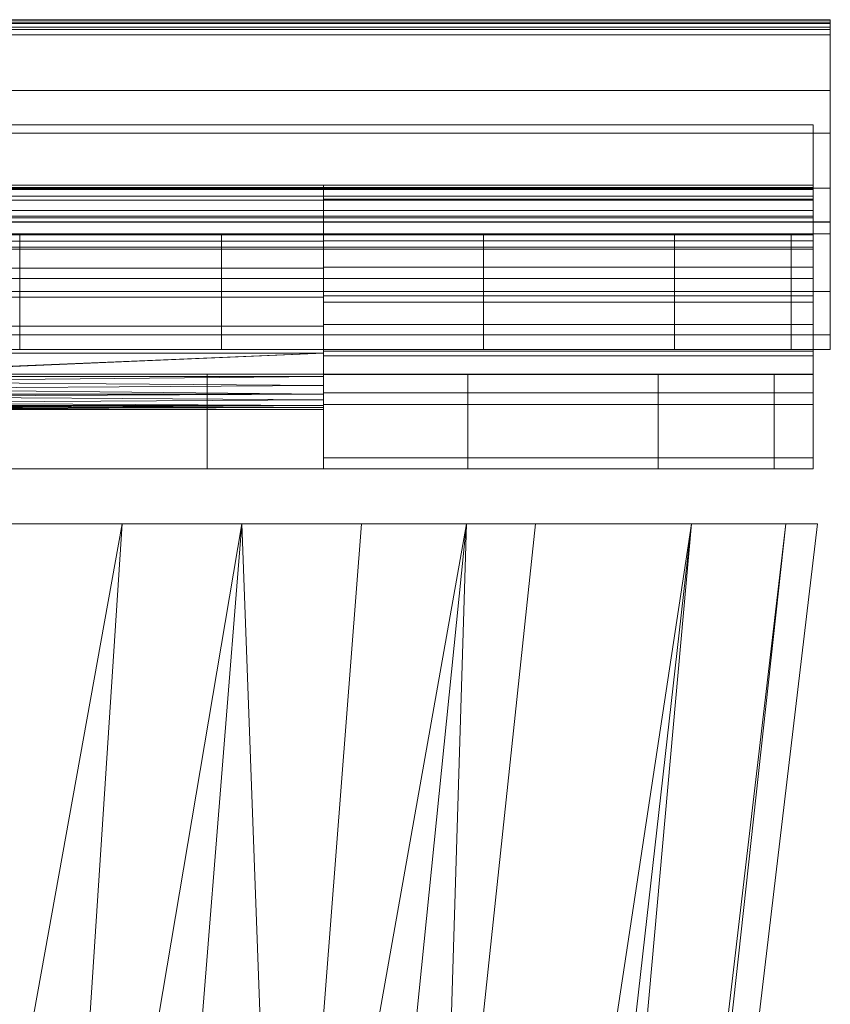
# Model space of a CAD drawing. Header units: millimetres. Extents: x -193 to 193, y 0 to 459.
# Tile 7 of 7: x 98 to 193, y 344 to 459. Entities that reach past the tile are written whole.
import ezdxf

# ---------------------------------------------------------------- set-up
doc = ezdxf.new("R2010")
doc.units = ezdxf.units.MM
doc.layers.add('M-520-M_DRAINAGE_FW', color=2, linetype='Continuous', lineweight=30)

# ---------------------------------------------------------------- blocks, each defined once
blk = doc.blocks.new('AmericanStandard_WCBackToWall_Signature__CCAS2141-0420400F0_ - Signature Back To Wall Toilet _S-Trap_-4280-3D View 1')
at = {"layer": 'M-520-M_DRAINAGE_FW', "lineweight": 9}
mesh = blk.add_polyface(dxfattribs=at)
corners = [(192.5, 57.57, 91.48), (192.5, 58.27, 90.38), (192.5, 58.67, 89.14), (192.5, 58.72, 87.83), (192.5, 58.44, 86.56), (192.5, 57.84, 85.4), (192.5, 56.96, 84.44), (-192.5, 56.96, 84.44), (-192.5, 57.84, 85.4), (-192.5, 58.44, 86.56), (-192.5, 58.72, 87.83), (-192.5, 58.67, 89.14), (-192.5, 58.27, 90.38), (-192.5, 57.57, 91.48)]
mesh.append_faces([[corners[k] for k in face] for face in [(1, 12, 13, 0)]], dxfattribs={"vtx0": -1})
mesh.append_faces([[corners[k] for k in face] for face in [(5, 8, 9, 4), (4, 9, 10, 3), (2, 11, 12, 1), (11, 2, 3, 10)]], dxfattribs={"vtx0": -1, "vtx2": -1})
mesh.append_faces([[corners[k] for k in face] for face in [(6, 7, 8, 5)]], dxfattribs={"vtx2": -1})
mesh = blk.add_polyface(dxfattribs=at)
corners = [(192.5, 20.29, 138.02), (192.5, 22.01, 123.38), (192.5, 27.06, 109.54), (192.5, 35.18, 97.23), (192.5, 50.47, 79), (192.5, 56.96, 84.44), (192.5, 57.84, 85.4), (192.5, 58.44, 86.56), (192.5, 58.72, 87.83), (192.5, 58.67, 89.14), (192.5, 58.27, 90.38), (192.5, 57.57, 91.48), (192.5, 45.49, 105.89), (192.5, 39.11, 115.58), (192.5, 35.14, 126.49), (192.5, 33.79, 138.02), (192.5, 33.79, 264.57), (192.5, 20.29, 264.57)]
mesh.append_faces([[corners[k] for k in face] for face in [(14, 2, 13)]], dxfattribs={"vtx0": -1, "vtx1": -1})
mesh.append_faces([[corners[k] for k in face] for face in [(15, 0, 1), (3, 12, 13, 2)]], dxfattribs={"vtx0": -1, "vtx2": -1})
mesh.append_faces([[corners[k] for k in face] for face in [(5, 9, 10, 11), (11, 3, 4, 5)]], dxfattribs={"vtx0": -1, "vtx3": -1})
mesh.append_faces([[corners[k] for k in face] for face in [(7, 8, 5, 6)]], dxfattribs={"vtx1": -1})
mesh.append_faces([[corners[k] for k in face] for face in [(8, 9, 5), (11, 12, 3)]], dxfattribs={"vtx1": -1, "vtx2": -1})
mesh.append_faces([[corners[k] for k in face] for face in [(1, 2, 14, 15)]], dxfattribs={"vtx1": -1, "vtx3": -1})
mesh.append_faces([[corners[k] for k in face] for face in [(15, 16, 17, 0)]], dxfattribs={"vtx3": -1})
mesh = blk.add_polyface(dxfattribs=at)
corners = [(192.5, 45.49, 105.89), (192.5, 57.57, 91.48), (-192.5, 57.57, 91.48), (-192.5, 45.49, 105.89)]
mesh.append_faces([[corners[k] for k in face] for face in [(3, 0, 1, 2)]])
mesh = blk.add_polyface(dxfattribs=at)
corners = [(192.5, 56.96, 84.44), (192.5, 50.47, 79), (-192.5, 50.47, 79), (-192.5, 56.96, 84.44)]
mesh.append_faces([[corners[k] for k in face] for face in [(3, 0, 1, 2)]])
mesh = blk.add_polyface(dxfattribs=at)
corners = [(192.5, 50.47, 79), (192.5, 35.18, 97.23), (-192.5, 35.18, 97.23), (-192.5, 50.47, 79)]
mesh.append_faces([[corners[k] for k in face] for face in [(0, 1, 2, 3)]])
mesh = blk.add_polyface(dxfattribs=at)
corners = [(190.5, 46.48, 83.76), (190.5, 36.5, 71.57), (-190.5, 36.5, 71.57), (-190.5, 46.48, 83.76)]
mesh.append_faces([[corners[k] for k in face] for face in [(0, 1, 2, 3)]])
mesh = blk.add_polyface(dxfattribs=at)
corners = [(190.5, 35.17, 97.23), (190.5, 46.48, 83.76), (-190.5, 46.48, 83.76), (-190.5, 35.17, 97.23)]
mesh.append_faces([[corners[k] for k in face] for face in [(3, 0, 1, 2)]])
mesh = blk.add_polyface(dxfattribs=at)
corners = [(190.5, 35.84, 88.87), (190.5, 37.72, 86.35), (190.5, 38.95, 83.45), (190.5, 39.44, 80.34), (190.5, 39.18, 77.21), (190.5, 38.18, 74.23), (190.5, 36.5, 71.57), (190.5, 46.48, 83.76), (190.5, 35.17, 97.23), (190.5, 33.66, 99.1), (190.5, 32.22, 101.02), (190.5, 28.58, 97.93), (190.5, 32.01, 93.24)]
mesh.append_faces([[corners[k] for k in face] for face in [(3, 7, 2), (1, 7, 0)]], dxfattribs={"vtx0": -1, "vtx1": -1})
mesh.append_faces([[corners[k] for k in face] for face in [(8, 12, 0, 7), (12, 8, 9), (7, 3, 4)]], dxfattribs={"vtx0": -1, "vtx2": -1})
mesh.append_faces([[corners[k] for k in face] for face in [(4, 5, 7), (1, 2, 7)]], dxfattribs={"vtx1": -1, "vtx2": -1})
mesh.append_faces([[corners[k] for k in face] for face in [(5, 6, 7)]], dxfattribs={"vtx2": -1})
mesh.append_faces([[corners[k] for k in face] for face in [(9, 10, 11, 12)]], dxfattribs={"vtx3": -1})
mesh = blk.add_polyface(dxfattribs=at)
corners = [(192.5, 33.79, 138.02), (192.5, 35.14, 126.49), (192.5, 39.11, 115.58), (192.5, 45.49, 105.89), (-192.5, 45.49, 105.89), (-192.5, 39.11, 115.58), (-192.5, 35.14, 126.49), (-192.5, 33.79, 138.02)]
mesh.append_faces([[corners[k] for k in face] for face in [(5, 2, 3, 4)]], dxfattribs={"vtx0": -1})
mesh.append_faces([[corners[k] for k in face] for face in [(2, 5, 6, 1)]], dxfattribs={"vtx0": -1, "vtx2": -1})
mesh.append_faces([[corners[k] for k in face] for face in [(7, 0, 1, 6)]], dxfattribs={"vtx2": -1})
mesh = blk.add_polyface(dxfattribs=at)
corners = [(190.5, 36.5, 71.57), (190.5, 38.18, 74.23), (190.5, 39.18, 77.21), (190.5, 39.44, 80.34), (190.5, 38.95, 83.45), (190.5, 37.72, 86.35), (190.5, 35.84, 88.87), (-190.5, 35.84, 88.87), (-190.5, 37.72, 86.35), (-190.5, 38.95, 83.45), (-190.5, 39.44, 80.34), (-190.5, 39.18, 77.21), (-190.5, 38.18, 74.23), (-190.5, 36.5, 71.57)]
mesh.append_faces([[corners[k] for k in face] for face in [(8, 5, 6, 7)]], dxfattribs={"vtx0": -1})
mesh.append_faces([[corners[k] for k in face] for face in [(9, 4, 5, 8), (4, 9, 10, 3), (12, 1, 2, 11), (3, 10, 11, 2)]], dxfattribs={"vtx0": -1, "vtx2": -1})
mesh.append_faces([[corners[k] for k in face] for face in [(13, 0, 1, 12)]], dxfattribs={"vtx2": -1})
mesh = blk.add_polyface(dxfattribs=at)
corners = [(133.45, 26.4, 92.9), (133.45, 29.78, 92.46), (133.45, 32.93, 91.15), (133.45, 35.63, 89.08), (133.45, 37.7, 86.38), (133.45, 39.01, 83.23), (133.45, 39.45, 79.85), (133.45, 39.01, 76.47), (133.45, 37.7, 73.32), (133.45, 35.63, 70.61), (133.45, 32.93, 68.54), (133.45, 29.78, 67.23), (133.45, 26.4, 66.79), (-133.45, 26.4, 66.79), (-133.45, 29.78, 67.23), (-133.45, 32.93, 68.54), (-133.45, 35.63, 70.61), (-133.45, 37.7, 73.32), (-133.45, 39.01, 76.47), (-133.45, 39.45, 79.85), (-133.45, 39.01, 83.23), (-133.45, 37.7, 86.38), (-133.45, 35.63, 89.08), (-133.45, 32.93, 91.15), (-133.45, 29.78, 92.46), (-133.45, 26.4, 92.9)]
mesh.append_faces([[corners[k] for k in face] for face in [(1, 24, 25, 0)]], dxfattribs={"vtx0": -1})
mesh.append_faces([[corners[k] for k in face] for face in [(11, 14, 15, 10), (10, 15, 16, 9), (8, 17, 18, 7), (9, 16, 17, 8), (7, 18, 19, 6), (5, 20, 21, 4), (4, 21, 22, 3), (2, 23, 24, 1), (3, 22, 23, 2), (20, 5, 6, 19)]], dxfattribs={"vtx0": -1, "vtx2": -1})
mesh.append_faces([[corners[k] for k in face] for face in [(12, 13, 14, 11)]], dxfattribs={"vtx2": -1})
mesh = blk.add_polyface(dxfattribs=at)
corners = [(133.45, 17.42, 134.82), (133.45, 19.56, 118.09), (133.45, 25.83, 102.44), (133.45, 35.84, 88.87), (133.45, 37.83, 86.16), (133.45, 39.06, 83.04), (133.45, 39.46, 79.7), (133.45, 38.99, 76.38), (133.45, 37.69, 73.28), (133.45, 35.64, 70.62), (133.45, 32.98, 68.57), (133.45, 29.88, 67.26), (133.45, 26.56, 66.79), (133.45, 23.22, 67.18), (133.45, 20.1, 68.41), (133.45, 17.39, 70.4), (133.45, 15.28, 73.01), (133.45, 13.9, 76.07), (133.45, 7.71, 105.1), (133.45, 6.42, 134.82)]
mesh.append_faces([[corners[k] for k in face] for face in [(4, 17, 3)]], dxfattribs={"vtx0": -1, "vtx1": -1})
mesh.append_faces([[corners[k] for k in face] for face in [(7, 15, 16), (8, 14, 15, 7)]], dxfattribs={"vtx0": -1, "vtx2": -1})
mesh.append_faces([[corners[k] for k in face] for face in [(17, 4, 5, 6)]], dxfattribs={"vtx0": -1, "vtx3": -1})
mesh.append_faces([[corners[k] for k in face] for face in [(0, 1, 19)]], dxfattribs={"vtx1": -1})
mesh.append_faces([[corners[k] for k in face] for face in [(8, 9, 14)]], dxfattribs={"vtx1": -1, "vtx2": -1})
mesh.append_faces([[corners[k] for k in face] for face in [(18, 19, 1, 2), (17, 18, 2, 3), (13, 14, 9, 10), (16, 17, 6, 7)]], dxfattribs={"vtx1": -1, "vtx3": -1})
mesh.append_faces([[corners[k] for k in face] for face in [(10, 11, 12, 13)]], dxfattribs={"vtx3": -1})
mesh = blk.add_polyface(dxfattribs=at)
corners = [(190.5, 35.84, 88.87), (190.5, 37.83, 86.16), (190.5, 39.06, 83.04), (190.5, 39.46, 79.7), (190.5, 38.99, 76.38), (190.5, 37.69, 73.28), (190.5, 35.64, 70.62), (190.5, 32.98, 68.57), (190.5, 29.88, 67.26), (190.5, 26.56, 66.79), (190.5, 23.22, 67.18), (190.5, 20.1, 68.41), (190.5, 17.39, 70.4), (190.5, 15.28, 73.01), (190.5, 13.9, 76.07), (133.45, 13.9, 76.07), (133.45, 15.28, 73.01), (133.45, 17.39, 70.4), (133.45, 20.1, 68.41), (133.45, 23.22, 67.18), (133.45, 26.56, 66.79), (133.45, 29.88, 67.26), (133.45, 32.98, 68.57), (133.45, 35.64, 70.62), (133.45, 37.69, 73.28), (133.45, 38.99, 76.38), (133.45, 39.46, 79.7), (133.45, 39.06, 83.04), (133.45, 37.83, 86.16), (133.45, 35.84, 88.87)]
mesh.append_faces([[corners[k] for k in face] for face in [(1, 28, 29, 0)]], dxfattribs={"vtx0": -1})
mesh.append_faces([[corners[k] for k in face] for face in [(13, 16, 17, 12), (12, 17, 18, 11), (9, 20, 21, 8), (10, 19, 20, 9), (11, 18, 19, 10), (8, 21, 22, 7), (6, 23, 24, 5), (5, 24, 25, 4), (2, 27, 28, 1), (3, 26, 27, 2), (4, 25, 26, 3), (23, 6, 7, 22)]], dxfattribs={"vtx0": -1, "vtx2": -1})
mesh.append_faces([[corners[k] for k in face] for face in [(14, 15, 16, 13)]], dxfattribs={"vtx2": -1})
mesh = blk.add_polyface(dxfattribs=at)
corners = [(133.45, 26.4, 66.79), (133.45, 29.78, 67.23), (133.45, 32.93, 68.54), (133.45, 35.63, 70.61), (133.45, 37.7, 73.32), (133.45, 39.01, 76.47), (133.45, 39.45, 79.85), (133.45, 39.01, 83.23), (133.45, 37.7, 86.38), (133.45, 35.63, 89.08), (133.45, 32.93, 91.15), (133.45, 29.78, 92.46), (133.45, 26.4, 92.9), (133.45, 23.02, 92.46), (133.45, 19.87, 91.15), (133.45, 17.16, 89.08), (133.45, 15.09, 86.38), (133.45, 13.78, 83.23), (133.45, 13.34, 79.85), (133.45, 13.78, 76.47), (133.45, 15.09, 73.32), (133.45, 17.16, 70.61), (133.45, 19.87, 68.54), (133.45, 23.02, 67.23)]
mesh.append_faces([[corners[k] for k in face] for face in [(10, 8, 9)]], dxfattribs={"vtx0": -1})
mesh.append_faces([[corners[k] for k in face] for face in [(3, 6, 10)]], dxfattribs={"vtx0": -1, "vtx1": -1, "vtx2": -1})
mesh.append_faces([[corners[k] for k in face] for face in [(22, 13, 18, 19)]], dxfattribs={"vtx0": -1, "vtx1": -1, "vtx3": -1})
mesh.append_faces([[corners[k] for k in face] for face in [(18, 13, 14, 17)]], dxfattribs={"vtx0": -1, "vtx2": -1})
mesh.append_faces([[corners[k] for k in face] for face in [(1, 12, 13, 22)]], dxfattribs={"vtx0": -1, "vtx2": -1, "vtx3": -1})
mesh.append_faces([[corners[k] for k in face] for face in [(4, 5, 6, 3), (20, 21, 22, 19)]], dxfattribs={"vtx2": -1})
mesh.append_faces([[corners[k] for k in face] for face in [(6, 7, 8, 10), (10, 11, 12, 3), (1, 2, 3, 12)]], dxfattribs={"vtx2": -1, "vtx3": -1})
mesh.append_faces([[corners[k] for k in face] for face in [(14, 15, 16, 17), (22, 23, 0, 1)]], dxfattribs={"vtx3": -1})
mesh = blk.add_polyface(dxfattribs=at)
corners = [(190.5, 6.42, 134.75), (190.5, 7.71, 105.1), (190.5, 13.9, 76.07), (190.5, 15.28, 73.01), (190.5, 17.39, 70.4), (190.5, 20.1, 68.41), (190.5, 23.22, 67.18), (190.5, 26.56, 66.79), (190.5, 29.88, 67.26), (190.5, 32.98, 68.57), (190.5, 35.64, 70.62), (190.5, 37.69, 73.28), (190.5, 38.99, 76.38), (190.5, 39.46, 79.7), (190.5, 39.06, 83.04), (190.5, 37.83, 86.16), (190.5, 35.84, 88.87), (190.5, 25.83, 102.44), (190.5, 19.56, 118.09), (190.5, 17.42, 134.82), (190.5, 17.42, 264.57), (190.5, 6.42, 264.57)]
mesh.append_faces([[corners[k] for k in face] for face in [(2, 12, 13, 14), (2, 14, 15, 16)]], dxfattribs={"vtx0": -1, "vtx3": -1})
mesh.append_faces([[corners[k] for k in face] for face in [(21, 0, 19, 20)]], dxfattribs={"vtx1": -1})
mesh.append_faces([[corners[k] for k in face] for face in [(16, 17, 2), (2, 3, 12)]], dxfattribs={"vtx1": -1, "vtx2": -1})
mesh.append_faces([[corners[k] for k in face] for face in [(9, 10, 5, 6), (10, 11, 4, 5), (11, 12, 3, 4), (18, 19, 0, 1), (17, 18, 1, 2)]], dxfattribs={"vtx1": -1, "vtx3": -1})
mesh.append_faces([[corners[k] for k in face] for face in [(6, 7, 8, 9)]], dxfattribs={"vtx3": -1})
mesh = blk.add_polyface(dxfattribs=at)
corners = [(190.5, 35.84, 88.87), (190.5, 32.01, 93.24), (190.5, 28.58, 97.93), (-190.5, 28.58, 97.93), (-190.5, 32.01, 93.24), (-190.5, 35.84, 88.87)]
mesh.append_faces([[corners[k] for k in face] for face in [(2, 3, 4, 1), (5, 0, 1, 4)]], dxfattribs={"vtx2": -1})
mesh = blk.add_polyface(dxfattribs=at)
corners = [(190.5, 17.42, 134.82), (190.5, 19.56, 118.09), (190.5, 25.83, 102.44), (190.5, 35.84, 88.87), (133.45, 35.84, 88.87), (133.45, 25.83, 102.44), (133.45, 19.56, 118.09), (133.45, 17.42, 134.82)]
mesh.append_faces([[corners[k] for k in face] for face in [(5, 2, 3, 4)]], dxfattribs={"vtx0": -1})
mesh.append_faces([[corners[k] for k in face] for face in [(2, 5, 6, 1)]], dxfattribs={"vtx0": -1, "vtx2": -1})
mesh.append_faces([[corners[k] for k in face] for face in [(7, 0, 1, 6)]], dxfattribs={"vtx2": -1})
mesh = blk.add_polyface(dxfattribs=at)
corners = [(192.5, 35.18, 97.23), (192.5, 27.06, 109.54), (192.5, 22.01, 123.38), (192.5, 20.29, 138.02), (-192.5, 20.29, 138.02), (-192.5, 22.01, 123.38), (-192.5, 27.06, 109.54), (-192.5, 35.18, 97.23)]
mesh.append_faces([[corners[k] for k in face] for face in [(1, 6, 7, 0)]], dxfattribs={"vtx0": -1})
mesh.append_faces([[corners[k] for k in face] for face in [(2, 5, 6, 1)]], dxfattribs={"vtx0": -1, "vtx2": -1})
mesh.append_faces([[corners[k] for k in face] for face in [(3, 4, 5, 2)]], dxfattribs={"vtx2": -1})
mesh = blk.add_polyface(dxfattribs=at)
corners = [(190.5, 32.22, 101.02), (190.5, 33.66, 99.1), (190.5, 35.17, 97.23), (-190.5, 35.17, 97.23), (-190.5, 33.66, 99.1), (-190.5, 32.22, 101.02)]
mesh.append_faces([[corners[k] for k in face] for face in [(2, 3, 4, 1), (5, 0, 1, 4)]], dxfattribs={"vtx2": -1})
mesh = blk.add_polyface(dxfattribs=at)
corners = [(192.5, 33.79, 264.57), (192.5, 33.79, 138.02), (-192.5, 33.79, 138.02), (-192.5, 33.79, 264.57), (-187.94, 33.79, 325.5), (-174.36, 33.79, 385.07), (-152.07, 33.79, 441.95), (-121.55, 33.79, 494.88), (-98.04, 33.79, 521.73), (-68.76, 33.79, 542.12), (-35.42, 33.79, 554.86), (0, 33.79, 559.19), (35.42, 33.79, 554.86), (68.76, 33.79, 542.12), (98.04, 33.79, 521.73), (121.55, 33.79, 494.88), (152.07, 33.79, 441.95), (174.36, 33.79, 385.07), (187.94, 33.79, 325.5)]
mesh.append_faces([[corners[k] for k in face] for face in [(15, 9, 13, 14)]], dxfattribs={"vtx0": -1, "vtx1": -1})
mesh.append_faces([[corners[k] for k in face] for face in [(3, 18, 0, 2), (15, 8, 9)]], dxfattribs={"vtx0": -1, "vtx2": -1})
mesh.append_faces([[corners[k] for k in face] for face in [(15, 6, 7, 8)]], dxfattribs={"vtx0": -1, "vtx3": -1})
mesh.append_faces([[corners[k] for k in face] for face in [(11, 12, 10)]], dxfattribs={"vtx1": -1})
mesh.append_faces([[corners[k] for k in face] for face in [(16, 17, 6, 15), (4, 5, 18, 3)]], dxfattribs={"vtx1": -1, "vtx2": -1})
mesh.append_faces([[corners[k] for k in face] for face in [(17, 18, 5, 6), (12, 13, 9, 10)]], dxfattribs={"vtx1": -1, "vtx3": -1})
mesh.append_faces([[corners[k] for k in face] for face in [(0, 1, 2)]], dxfattribs={"vtx2": -1})
mesh = blk.add_polyface(dxfattribs=at)
corners = [(-121.55, 20.29, 494.88), (-98.04, 20.29, 521.73), (-68.76, 20.29, 542.12), (-35.42, 20.29, 554.86), (0, 20.29, 559.19), (35.42, 20.29, 554.86), (68.76, 20.29, 542.12), (98.04, 20.29, 521.73), (121.55, 20.29, 494.88), (121.55, 33.79, 494.88), (98.04, 33.79, 521.73), (68.76, 33.79, 542.12), (35.42, 33.79, 554.86), (0, 33.79, 559.19), (-35.42, 33.79, 554.86), (-68.76, 33.79, 542.12), (-98.04, 33.79, 521.73), (-121.55, 33.79, 494.88)]
mesh.append_faces([[corners[k] for k in face] for face in [(9, 10, 7, 8), (0, 1, 16, 17)]], dxfattribs={"vtx1": -1})
mesh.append_faces([[corners[k] for k in face] for face in [(10, 11, 6, 7), (11, 12, 5, 6), (4, 5, 12, 13), (13, 14, 3, 4), (14, 15, 2, 3), (15, 16, 1, 2)]], dxfattribs={"vtx1": -1, "vtx3": -1})
mesh = blk.add_polyface(dxfattribs=at)
corners = [(121.55, 20.29, 494.88), (152.07, 20.29, 441.95), (174.36, 20.29, 385.07), (187.94, 20.29, 325.5), (192.5, 20.29, 264.57), (192.5, 33.79, 264.57), (187.94, 33.79, 325.5), (174.36, 33.79, 385.07), (152.07, 33.79, 441.95), (121.55, 33.79, 494.88)]
mesh.append_faces([[corners[k] for k in face] for face in [(1, 8, 9, 0)]], dxfattribs={"vtx0": -1})
mesh.append_faces([[corners[k] for k in face] for face in [(3, 6, 7, 2), (8, 1, 2, 7)]], dxfattribs={"vtx0": -1, "vtx2": -1})
mesh.append_faces([[corners[k] for k in face] for face in [(4, 5, 6, 3)]], dxfattribs={"vtx2": -1})
mesh = blk.add_polyface(dxfattribs=at)
corners = [(190.5, 28.58, 97.93), (190.5, 32.22, 101.02), (-190.5, 32.22, 101.02), (-190.5, 28.58, 97.93)]
mesh.append_faces([[corners[k] for k in face] for face in [(3, 0, 1, 2)]])
mesh = blk.add_polyface(dxfattribs=at)
corners = [(133.45, 26.4, 66.79), (133.45, 23.02, 67.23), (133.45, 19.87, 68.54), (133.45, 17.16, 70.61), (133.45, 15.09, 73.32), (133.45, 13.78, 76.47), (133.45, 13.34, 79.85), (133.45, 13.78, 83.23), (133.45, 15.09, 86.38), (133.45, 17.16, 89.08), (133.45, 19.87, 91.15), (133.45, 23.02, 92.46), (133.45, 26.4, 92.9), (-133.45, 26.4, 92.9), (-133.45, 23.02, 92.46), (-133.45, 19.87, 91.15), (-133.45, 17.16, 89.08), (-133.45, 15.09, 86.38), (-133.45, 13.78, 83.23), (-133.45, 13.34, 79.85), (-133.45, 13.78, 76.47), (-133.45, 15.09, 73.32), (-133.45, 17.16, 70.61), (-133.45, 19.87, 68.54), (-133.45, 23.02, 67.23), (-133.45, 26.4, 66.79), (-65, 14.09, 75.48), (-65.3, 14.84, 73.77), (-66.13, 15.73, 72.31), (-67.39, 16.6, 71.21), (-69.06, 17.21, 70.57), (-70.94, 17.21, 70.57), (-72.61, 16.6, 71.21), (-73.87, 15.73, 72.31), (-74.7, 14.84, 73.77), (-75, 14.09, 75.48), (-74.71, 13.62, 77.14), (-73.86, 13.39, 78.66), (-72.52, 13.34, 79.79), (-70.88, 13.35, 80.4), (-69.12, 13.35, 80.4), (-67.48, 13.34, 79.79), (-66.14, 13.39, 78.65), (-65.29, 13.62, 77.14), (65, 14.09, 75.48), (65.29, 13.62, 77.14), (66.14, 13.39, 78.65), (67.48, 13.34, 79.79), (69.12, 13.35, 80.4), (70.88, 13.35, 80.4), (72.52, 13.34, 79.79), (73.86, 13.39, 78.66), (74.71, 13.62, 77.14), (75, 14.09, 75.48), (74.7, 14.84, 73.77), (73.87, 15.73, 72.31), (72.61, 16.6, 71.21), (70.94, 17.21, 70.57), (69.06, 17.21, 70.57), (67.39, 16.6, 71.21), (66.13, 15.73, 72.31), (65.3, 14.84, 73.77), (133.45, 16.13, 71.97), (133.45, 14.44, 74.89), (133.45, 13.56, 78.16), (133.45, 13.56, 81.54), (-133.45, 13.56, 81.54), (-133.45, 13.56, 78.16), (-133.45, 14.44, 74.89), (-133.45, 16.13, 71.97)]
mesh.append_faces([[corners[k] for k in face] for face in [(1, 24, 25, 0)]], dxfattribs={"vtx0": -1})
mesh.append_faces([[corners[k] for k in face] for face in [(54, 63, 53), (52, 64, 51), (6, 51, 64), (64, 52, 5), (34, 21, 33), (22, 32, 69), (40, 66, 39), (32, 22, 31), (5, 53, 63), (56, 62, 55), (3, 57, 2)]], dxfattribs={"vtx0": -1, "vtx1": -1})
mesh.append_faces([[corners[k] for k in face] for face in [(7, 18, 40, 48), (58, 30, 23, 2)]], dxfattribs={"vtx0": -1, "vtx1": -1, "vtx2": -1, "vtx3": -1})
mesh.append_faces([[corners[k] for k in face] for face in [(9, 16, 17, 8), (8, 17, 18, 7), (11, 14, 15, 10), (10, 15, 16, 9), (40, 18, 66), (19, 37, 38), (37, 19, 67), (47, 41, 42, 46), (48, 40, 41, 47), (43, 45, 46, 42), (45, 43, 26, 44), (6, 50, 51), (6, 49, 50), (35, 20, 68), (20, 35, 36), (68, 34, 35), (34, 68, 21), (44, 26, 27, 61), (61, 27, 28, 60), (31, 22, 23), (2, 23, 24, 1), (59, 29, 30, 58), (60, 28, 29, 59), (5, 52, 53), (4, 54, 55), (55, 62, 4), (33, 21, 69), (49, 6, 65)]], dxfattribs={"vtx0": -1, "vtx2": -1})
mesh.append_faces([[corners[k] for k in face] for face in [(66, 19, 39), (67, 20, 36), (36, 37, 67), (38, 39, 19), (48, 49, 65), (65, 7, 48), (30, 31, 23), (32, 33, 69), (4, 63, 54), (57, 58, 2), (56, 57, 3), (3, 62, 56)]], dxfattribs={"vtx1": -1, "vtx2": -1})
mesh.append_faces([[corners[k] for k in face] for face in [(12, 13, 14, 11)]], dxfattribs={"vtx2": -1})
mesh = blk.add_polyface(dxfattribs=at)
corners = [(192.5, 20.29, 138.02), (192.5, 20.29, 264.57), (187.94, 20.29, 325.5), (174.36, 20.29, 385.07), (152.07, 20.29, 441.95), (121.55, 20.29, 494.88), (98.04, 20.29, 521.73), (68.76, 20.29, 542.12), (35.42, 20.29, 554.86), (0, 20.29, 559.19), (-35.42, 20.29, 554.86), (-68.76, 20.29, 542.12), (-98.04, 20.29, 521.73), (-121.55, 20.29, 494.88), (-152.07, 20.29, 441.95), (-174.36, 20.29, 385.07), (-187.94, 20.29, 325.5), (-192.5, 20.29, 264.57), (-192.5, 20.29, 138.02)]
mesh.append_faces([[corners[k] for k in face] for face in [(5, 8, 12, 13)]], dxfattribs={"vtx0": -1, "vtx1": -1, "vtx3": -1})
mesh.append_faces([[corners[k] for k in face] for face in [(16, 1, 2, 15), (15, 2, 3, 14)]], dxfattribs={"vtx0": -1, "vtx2": -1})
mesh.append_faces([[corners[k] for k in face] for face in [(4, 5, 14, 3), (13, 14, 5), (16, 17, 1)]], dxfattribs={"vtx1": -1, "vtx2": -1})
mesh.append_faces([[corners[k] for k in face] for face in [(11, 12, 8, 9)]], dxfattribs={"vtx1": -1, "vtx3": -1})
mesh.append_faces([[corners[k] for k in face] for face in [(18, 0, 1, 17), (9, 10, 11)]], dxfattribs={"vtx2": -1})
mesh.append_faces([[corners[k] for k in face] for face in [(5, 6, 7, 8)]], dxfattribs={"vtx3": -1})
mesh = blk.add_polyface(dxfattribs=at)
corners = [(190.5, 17.42, 264.57), (190.5, 17.42, 134.82), (133.45, 17.42, 134.82), (-133.45, 17.42, 134.82), (-190.5, 17.42, 134.82), (-190.5, 17.42, 264.57), (-185.96, 17.42, 325.2), (-172.45, 17.42, 384.48), (-150.27, 17.42, 441.09), (-119.9, 17.42, 493.76), (-96.71, 17.42, 520.24), (-67.82, 17.42, 540.35), (-34.94, 17.42, 552.91), (0, 17.42, 557.19), (34.94, 17.42, 552.91), (67.82, 17.42, 540.35), (96.71, 17.42, 520.24), (119.9, 17.42, 493.76), (150.27, 17.42, 441.09), (172.45, 17.42, 384.48), (185.96, 17.42, 325.2)]
mesh.append_faces([[corners[k] for k in face] for face in [(11, 9, 10)]], dxfattribs={"vtx0": -1})
mesh.append_faces([[corners[k] for k in face] for face in [(8, 18, 19, 7), (9, 17, 18, 8)]], dxfattribs={"vtx0": -1, "vtx2": -1})
mesh.append_faces([[corners[k] for k in face] for face in [(9, 11, 12, 13)]], dxfattribs={"vtx0": -1, "vtx3": -1})
mesh.append_faces([[corners[k] for k in face] for face in [(13, 14, 17, 9)]], dxfattribs={"vtx1": -1, "vtx2": -1, "vtx3": -1})
mesh.append_faces([[corners[k] for k in face] for face in [(19, 20, 6, 7), (20, 0, 5, 6)]], dxfattribs={"vtx1": -1, "vtx3": -1})
mesh.append_faces([[corners[k] for k in face] for face in [(15, 16, 17, 14)]], dxfattribs={"vtx2": -1})
mesh.append_faces([[corners[k] for k in face] for face in [(3, 4, 5, 0)]], dxfattribs={"vtx2": -1, "vtx3": -1})
mesh.append_faces([[corners[k] for k in face] for face in [(0, 1, 2, 3)]], dxfattribs={"vtx3": -1})
mesh = blk.add_polyface(dxfattribs=at)
corners = [(133.45, 6.42, 134.82), (-133.45, 6.42, 134.82), (-133.45, 17.42, 134.82), (133.45, 17.42, 134.82)]
mesh.append_faces([[corners[k] for k in face] for face in [(3, 0, 1, 2)]])
mesh = blk.add_polyface(dxfattribs=at)
corners = [(119.9, 17.42, 493.76), (96.71, 17.42, 520.24), (67.82, 17.42, 540.35), (34.94, 17.42, 552.91), (0, 17.42, 557.19), (-34.94, 17.42, 552.91), (-67.82, 17.42, 540.35), (-96.71, 17.42, 520.24), (-119.9, 17.42, 493.76), (-119.9, 6.42, 493.76), (-96.71, 6.42, 520.24), (-67.82, 6.42, 540.35), (-34.94, 6.42, 552.91), (0, 6.42, 557.19), (34.94, 6.42, 552.91), (67.82, 6.42, 540.35), (96.71, 6.42, 520.24), (119.9, 6.42, 493.76)]
mesh.append_faces([[corners[k] for k in face] for face in [(0, 1, 16, 17), (9, 10, 7, 8)]], dxfattribs={"vtx1": -1})
mesh.append_faces([[corners[k] for k in face] for face in [(1, 2, 15, 16), (2, 3, 14, 15), (13, 14, 3, 4), (4, 5, 12, 13), (5, 6, 11, 12), (6, 7, 10, 11)]], dxfattribs={"vtx1": -1, "vtx3": -1})
mesh = blk.add_polyface(dxfattribs=at)
corners = [(190.5, 17.42, 264.57), (185.96, 17.42, 325.2), (172.45, 17.42, 384.48), (150.27, 17.42, 441.09), (119.9, 17.42, 493.76), (119.9, 6.42, 493.76), (150.27, 6.42, 441.09), (172.45, 6.42, 384.48), (185.96, 6.42, 325.2), (190.5, 6.42, 264.57)]
mesh.append_faces([[corners[k] for k in face] for face in [(6, 3, 4, 5)]], dxfattribs={"vtx0": -1})
mesh.append_faces([[corners[k] for k in face] for face in [(8, 1, 2, 7), (3, 6, 7, 2)]], dxfattribs={"vtx0": -1, "vtx2": -1})
mesh.append_faces([[corners[k] for k in face] for face in [(9, 0, 1, 8)]], dxfattribs={"vtx2": -1})
mesh = blk.add_polyface(dxfattribs=at)
corners = [(190.5, 13.9, 76.07), (190.5, 7.71, 105.1), (190.5, 6.42, 134.75), (133.45, 6.42, 134.75), (133.45, 7.71, 105.1), (133.45, 13.9, 76.07)]
mesh.append_faces([[corners[k] for k in face] for face in [(1, 2, 3, 4), (4, 5, 0, 1)]], dxfattribs={"vtx3": -1})
mesh = blk.add_polyface(dxfattribs=at)
corners = [(190.5, 6.42, 134.75), (190.5, 6.42, 264.57), (185.96, 6.42, 325.2), (172.45, 6.42, 384.48), (150.27, 6.42, 441.09), (119.9, 6.42, 493.76), (96.71, 6.42, 520.24), (67.82, 6.42, 540.35), (34.94, 6.42, 552.91), (0, 6.42, 557.19), (-34.94, 6.42, 552.91), (-67.82, 6.42, 540.35), (-96.71, 6.42, 520.24), (-119.9, 6.42, 493.76), (-150.27, 6.42, 441.09), (-172.45, 6.42, 384.48), (-185.96, 6.42, 325.2), (-190.5, 6.42, 264.57), (-190.5, 6.42, 134.75), (-133.45, 6.42, 134.75), (133.45, 6.42, 134.75)]
mesh.append_faces([[corners[k] for k in face] for face in [(17, 1, 2, 16), (16, 2, 3, 15)]], dxfattribs={"vtx0": -1, "vtx2": -1})
mesh.append_faces([[corners[k] for k in face] for face in [(7, 8, 5, 6)]], dxfattribs={"vtx1": -1})
mesh.append_faces([[corners[k] for k in face] for face in [(8, 9, 5)]], dxfattribs={"vtx1": -1, "vtx2": -1})
mesh.append_faces([[corners[k] for k in face] for face in [(9, 10, 13, 5)]], dxfattribs={"vtx1": -1, "vtx2": -1, "vtx3": -1})
mesh.append_faces([[corners[k] for k in face] for face in [(4, 5, 13, 14), (3, 4, 14, 15)]], dxfattribs={"vtx1": -1, "vtx3": -1})
mesh.append_faces([[corners[k] for k in face] for face in [(20, 0, 1, 19), (11, 12, 13, 10)]], dxfattribs={"vtx2": -1})
mesh.append_faces([[corners[k] for k in face] for face in [(17, 18, 19, 1)]], dxfattribs={"vtx2": -1, "vtx3": -1})
mesh = blk.add_polyface(dxfattribs=at)
corners = [(191, 0), (-191, 0), (-191, 0, 256.99), (-187.31, 0, 315.41), (-176.31, 0, 372.9), (-158.16, 0, 428.55), (-137.86, 0, 467.26), (-109.96, 0, 500.92), (-75.68, 0, 528.05), (-39.4, 0, 544.4), (0, 0, 550), (39.4, 0, 544.4), (75.68, 0, 528.05), (109.96, 0, 500.92), (137.86, 0, 467.26), (158.16, 0, 428.55), (176.31, 0, 372.9), (187.31, 0, 315.41), (191, 0, 256.99)]
mesh.append_faces([[corners[k] for k in face] for face in [(17, 4, 16)]], dxfattribs={"vtx0": -1, "vtx1": -1})
mesh.append_faces([[corners[k] for k in face] for face in [(5, 15, 16, 4), (15, 5, 6)]], dxfattribs={"vtx0": -1, "vtx2": -1})
mesh.append_faces([[corners[k] for k in face] for face in [(12, 13, 8, 9), (13, 14, 7, 8), (6, 7, 14, 15), (17, 18, 3, 4), (18, 0, 2, 3)]], dxfattribs={"vtx1": -1, "vtx3": -1})
mesh.append_faces([[corners[k] for k in face] for face in [(10, 11, 12, 9), (0, 1, 2)]], dxfattribs={"vtx2": -1})
mesh = blk.add_polyface(dxfattribs=at)
corners = [(143.49, -400, 3.76), (-143.49, -400, 3.76), (-191, 0), (191, 0)]
mesh.append_faces([[corners[k] for k in face] for face in [(2, 3, 0, 1)]])
mesh = blk.add_polyface(dxfattribs=at)
corners = [(50.25, -400, 418.9), (78.91, -400, 400.96), (101.3, -400, 375.63), (115.6, -400, 345), (158.16, 0, 428.55), (137.86, 0, 467.26), (109.96, 0, 500.92), (75.68, 0, 528.05), (62.16, -212.59, 470.04), (107.9, -200, 436.96), (135.54, -212.59, 384.14), (61.62, -400, 411.78), (83.3, -230.3, 450.77), (109.93, -400, 357.15), (122.78, -230.3, 404.69), (90.1, -400, 388.29), (123.91, 0, 484.09), (101.17, -134.68, 465.68), (92.82, 0, 514.48), (68.92, -106.29, 499.04), (89.44, -113.73, 482.64), (94.01, -246.61, 436.32), (146.85, -106.29, 406.34), (150.11, 0, 443.9), (137.58, -123.35, 419.98), (128.44, -122.02, 436.65), (115.62, -219.39, 420.23)]
mesh.append_faces([[corners[k] for k in face] for face in [(1, 12, 11), (2, 26, 15), (13, 14, 2), (6, 17, 16), (8, 20, 19), (15, 21, 1), (16, 25, 5)]], dxfattribs={"vtx0": -1, "vtx1": -1})
mesh.append_faces([[corners[k] for k in face] for face in [(6, 20, 17), (11, 12, 8), (21, 9, 17), (25, 14, 24), (14, 13, 10), (25, 24, 23), (12, 21, 17), (25, 16, 9), (14, 25, 26), (21, 15, 9), (16, 17, 9), (20, 8, 12), (20, 12, 17), (19, 20, 18), (12, 1, 21), (22, 23, 24), (10, 24, 14), (26, 25, 9), (15, 26, 9), (2, 14, 26)]], dxfattribs={"vtx0": -1, "vtx1": -1, "vtx2": -1})
mesh.append_faces([[corners[k] for k in face] for face in [(25, 23, 5)]], dxfattribs={"vtx0": -1, "vtx2": -1})
mesh.append_faces([[corners[k] for k in face] for face in [(10, 22, 24), (6, 18, 20)]], dxfattribs={"vtx1": -1, "vtx2": -1})
mesh.append_faces([[corners[k] for k in face] for face in [(8, 0, 11), (13, 3, 10), (18, 7, 19), (22, 4, 23)]], dxfattribs={"vtx2": -1})
mesh = blk.add_polyface(dxfattribs=at)
corners = [(115.6, -400, 345), (131.05, -400, 283.05), (140.37, -400, 219.89), (143.49, -400, 156.12), (191, 0, 256.99), (187.31, 0, 315.41), (176.31, 0, 372.9), (158.16, 0, 428.55)]
mesh.append_faces([[corners[k] for k in face] for face in [(2, 5, 6)]], dxfattribs={"vtx0": -1, "vtx2": -1})
mesh.append_faces([[corners[k] for k in face] for face in [(4, 5, 3)]], dxfattribs={"vtx1": -1})
mesh.append_faces([[corners[k] for k in face] for face in [(0, 1, 6), (1, 2, 6), (2, 3, 5)]], dxfattribs={"vtx1": -1, "vtx2": -1})
mesh.append_faces([[corners[k] for k in face] for face in [(6, 7, 0)]], dxfattribs={"vtx2": -1})
mesh = blk.add_polyface(dxfattribs=at)
corners = [(143.49, -400, 156.12), (143.49, -400, 3.76), (191, 0), (191, 0, 256.99)]
mesh.append_faces([[corners[k] for k in face] for face in [(2, 3, 0, 1)]])

msp = doc.modelspace()

# ---------------------------------------------------------------- block references
at = {"layer": 'M-520-M_DRAINAGE_FW', "lineweight": 9}
msp.add_blockref('AmericanStandard_WCBackToWall_Signature__CCAS2141-0420400F0_ - Signature Back To Wall Toilet _S-Trap_-4280-3D View 1', (0, 400), dxfattribs=at)

doc.saveas('drawing.dxf')
